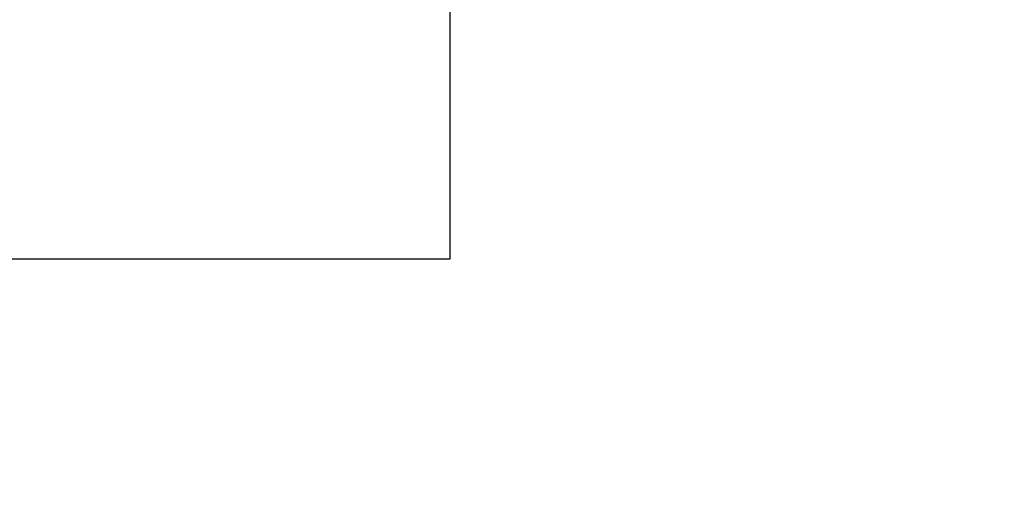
# Model space of a CAD drawing. Header units: millimetres. Extents: x 525 to 788, y 277 to 384.
# Tile 48 of 130: x 733.55 to 737.54, y 325.95 to 327.89. Entities that reach past the tile are written whole.
import ezdxf

# ---------------------------------------------------------------- set-up
doc = ezdxf.new("R2010")
doc.units = ezdxf.units.MM
doc.header["$LTSCALE"] = 5
doc.header["$PDMODE"] = 3
doc.header["$PDSIZE"] = 0.3125
doc.layers.get('0').update_dxf_attribs({"linetype": 'CONTINUOUS'})
doc.layers.get('Defpoints').update_dxf_attribs({"linetype": 'CONTINUOUS'})
doc.layers.add('dim', color=6, linetype='CONTINUOUS', lineweight=9)
doc.styles.add('Verdana', font='verdana.ttf', dxfattribs={"height": 3})
doc.dimstyles.new('aaaaaaaa 3.0', dxfattribs={"dimtxt": 3, "dimasz": 2.5, "dimexe": 1.25, "dimexo": 0.625, "dimtad": 1, "dimzin": 9, "dimdsep": 46, "dimtxsty": 'Verdana', "dimcen": 0, "dimazin": 0, "dimtfac": 1, "dimtofl": 0, "dimtmove": 0, "dimatfit": 3, "dimfxl": 1, "dimlwd": 25, "dimlwe": 25, "dimarcsym": 0})

# ---------------------------------------------------------------- blocks, each defined once
blk = doc.blocks.new('*D55')
at = {"layer": 'Defpoints', "color": 0}
for p in [(767.5081, 331.9082), (697.2861, 316.9379)]:
    blk.add_point(p, dxfattribs=at)
at = {"layer": 'dim', "color": 0, "lineweight": 25}
blk.add_line((785.4949, 335.7427), (769.9532, 332.4294), dxfattribs=at)
at = {"layer": 'dim', "color": 0}
blk.add_solid([(769.8663, 332.8369), (770.04, 332.0219), (767.5081, 331.9082)], dxfattribs=at)
at = {"layer": 'dim', "color": 0, "insert": (778.4472, 336.689), "char_height": 3, "attachment_point": 5, "rotation": 12.0345, "style": 'Verdana'}
blk.add_mtext('∅71.8', dxfattribs=at)

msp = doc.modelspace()

# ---------------------------------------------------------------- linework, layer by layer
at = {"linetype": 'Continuous'}
for p, q in [((735.2964, 332.0197), (735.2964, 326.9185)), ((735.2964, 326.9185), (731.3956, 326.9185))]:
    msp.add_line(p, q, dxfattribs=at)
msp.add_arc((732.3971, 324.423), 35.9, 323.58286, 216.35846, dxfattribs=at)

# ---------------------------------------------------------------- dimensions: what is measured, and where the dimension line sits
at = {"layer": 'dim'}
dim = msp.add_diameter_dim_2p(p1=(697.2861, 316.9379), p2=(767.5081, 331.9082), dimstyle='aaaaaaaa 3.0', dxfattribs=at)
dim.commit()
dim.dimension.update_dxf_attribs({"geometry": '*D55', "text_midpoint": (777.7194, 334.0851), "dimtype": 163})

doc.saveas('drawing.dxf')
